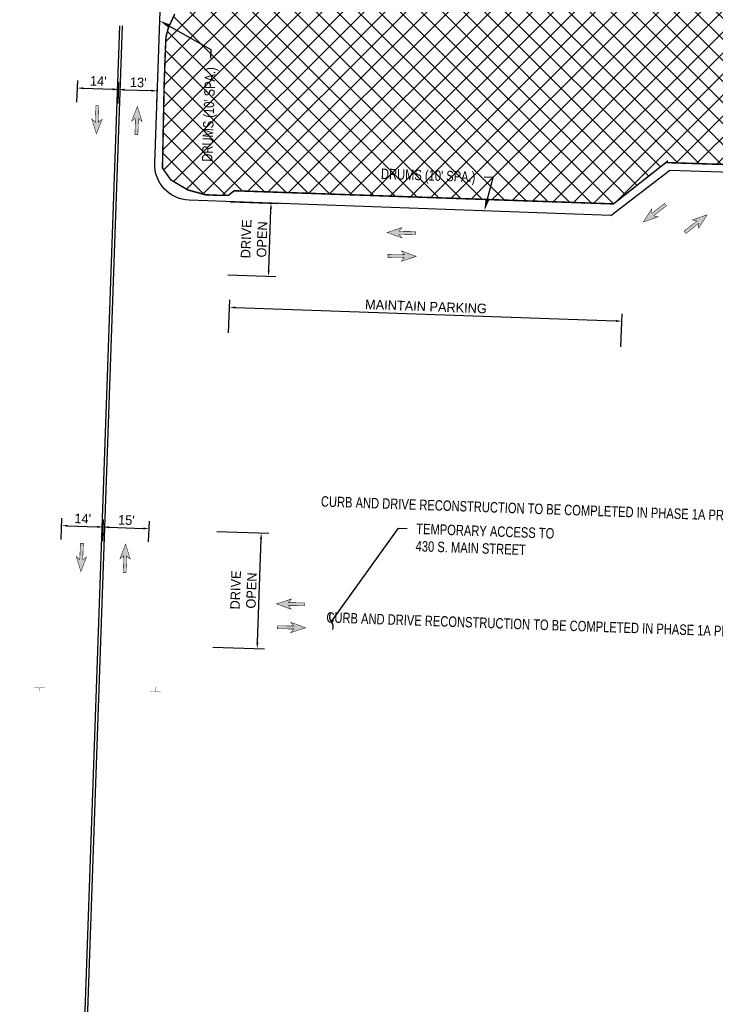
# Model space of a CAD drawing. Header units: feet. Extents: x 158973 to 164211, y 288317 to 289770.
# Tile 2 of 6: x 161371 to 161605, y 288625 to 288955. Entities that reach past the tile are written whole.
import ezdxf
from ezdxf import colors
from ezdxf.entities.mleader import LeaderData, LeaderLine
from ezdxf.math import Vec2, Vec3

# ---------------------------------------------------------------- set-up
doc = ezdxf.new("R2010")
doc.units = ezdxf.units.FT
doc.header["$MEASUREMENT"] = 0
for name, color, linetype in [('MT_P_Cells', 7, 'Continuous'), ('MT_P_Drums', 30, 'Continuous'), ('MT_P_Text', 7, 'Continuous'), ('MT_P_Work_Area', 30, 'Continuous'), ('PM_X_Edge_Line', 51, 'Continuous')]:
    doc.layers.add(name, color=color, linetype=linetype)
doc.styles.add('Slanted-Normal', font='font31.shx', dxfattribs={"height": 0.1})
doc.styles.get("Standard").update_dxf_attribs({"font": 'arial.ttf'})
doc.styles.add('Style-font31', font='font31.shx')
doc.linetypes.add('motdrum05', pattern='A,0,["●",Standard,S=0.167,R=0,X=-0.02,Y=-0.065],-0.25', length=0.25)
doc.linetypes.add('motdrum10', pattern='A,0,["●",Standard,S=0.167,R=0,X=-0.02,Y=-0.065],-0.5', length=0.5)
doc.dimstyles.new('COEC', dxfattribs={"dimscale": 13.9, "dimtxt": 0.18, "dimasz": 0.18, "dimexe": 0.18, "dimexo": 0.0625, "dimgap": 0.09, "dimtad": 1, "dimzin": 0, "dimdsep": 46, "dimtxsty": 'Standard', "dimcen": 0.09, "dimclrd": 256, "dimclre": 256, "dimclrt": 256, "dimaunit": 1, "dimadec": 4, "dimazin": 0, "dimtfac": 1, "dimtofl": 0, "dimtmove": 0, "dimatfit": 3, "dimfxl": 1, "dimtolj": 1, "dimtzin": 0, "dimlwd": -1, "dimlwe": -1, "dimarcsym": 0})

# ---------------------------------------------------------------- blocks, each defined once
blk = doc.blocks.new('*D1088')
at = {"layer": 'Defpoints', "color": 0, "transparency": 16777216}
for p in [(161399.26, 288784.9), (161385.12, 288779.7, 959.79), (161399.06, 288779.21, 959.79)]:
    blk.add_point(p, dxfattribs=at)
at = {"layer": 'MT_P_Text', "transparency": 16777216}
for p, q in [((161385.15, 288780.7), (161385.41, 288787.89)), ((161387.32, 288785.32), (161397.26, 288784.97)), ((161399.09, 288780.21), (161399.35, 288787.4))]:
    blk.add_line(p, q, dxfattribs=at)
for points in [[(161387.33, 288785.66), (161387.31, 288784.99), (161385.32, 288785.39)], [(161397.27, 288785.31), (161397.25, 288784.64), (161399.26, 288784.9)]]:
    blk.add_solid(points, dxfattribs=at)
at = {"layer": 'MT_P_Text', "transparency": 16777216, "insert": (161392.38, 288787.75), "char_height": 3.2, "attachment_point": 5, "rotation": 357.9834, "style": 'Style-font31'}
blk.add_mtext("\\A1;14'", dxfattribs=at)
blk = doc.blocks.new('*D1089')
at = {"layer": 'Defpoints', "color": 0, "transparency": 16777216}
for p in [(161414.68, 288784.36), (161399.07, 288779.47, 959.84), (161414.49, 288778.92, 959.84)]:
    blk.add_point(p, dxfattribs=at)
at = {"layer": 'MT_P_Text', "transparency": 16777216}
for p, q in [((161399.1, 288780.47), (161399.35, 288787.4)), ((161414.52, 288779.92), (161414.77, 288786.86)), ((161401.26, 288784.83), (161412.68, 288784.43))]:
    blk.add_line(p, q, dxfattribs=at)
for points in [[(161401.27, 288785.16), (161401.25, 288784.5), (161399.26, 288784.9)], [(161412.69, 288784.76), (161412.67, 288784.1), (161414.68, 288784.36)]]:
    blk.add_solid(points, dxfattribs=at)
at = {"layer": 'MT_P_Text', "transparency": 16777216, "insert": (161407.06, 288787.23), "char_height": 3.2, "attachment_point": 5, "rotation": 357.9834, "style": 'Style-font31'}
blk.add_mtext("\\A1;15'", dxfattribs=at)
blk = doc.blocks.new('*D1090')
at = {"layer": 'Defpoints', "color": 0, "transparency": 16777216}
for p in [(161404.43, 288931.76), (161390.4, 288926.56, 959.79), (161404.23, 288926.07, 959.79)]:
    blk.add_point(p, dxfattribs=at)
at = {"layer": 'MT_P_Text', "transparency": 16777216}
for p, q in [((161390.44, 288927.56), (161390.69, 288934.75)), ((161404.26, 288927.07), (161404.52, 288934.26)), ((161392.6, 288932.18), (161402.43, 288931.83))]:
    blk.add_line(p, q, dxfattribs=at)
for points in [[(161392.61, 288932.51), (161392.59, 288931.85), (161390.6, 288932.25)], [(161402.44, 288932.17), (161402.42, 288931.5), (161404.43, 288931.76)]]:
    blk.add_solid(points, dxfattribs=at)
at = {"layer": 'MT_P_Text', "transparency": 16777216, "insert": (161397.61, 288934.61), "char_height": 3.2, "attachment_point": 5, "rotation": 357.9834, "style": 'Style-font31'}
blk.add_mtext("\\A1;14'", dxfattribs=at)
blk = doc.blocks.new('*D1091')
at = {"layer": 'Defpoints', "color": 0, "transparency": 16777216}
for p in [(161417.42, 288931.31), (161404.23, 288926.07, 959.79), (161417.22, 288925.62, 959.79)]:
    blk.add_point(p, dxfattribs=at)
at = {"layer": 'MT_P_Text', "transparency": 16777216}
for p, q in [((161404.26, 288927.07), (161404.52, 288934.26)), ((161417.26, 288926.61), (161417.51, 288933.81)), ((161406.43, 288931.69), (161415.42, 288931.38))]:
    blk.add_line(p, q, dxfattribs=at)
for points in [[(161406.44, 288932.03), (161406.42, 288931.36), (161404.43, 288931.76)], [(161415.43, 288931.71), (161415.41, 288931.04), (161417.42, 288931.31)]]:
    blk.add_solid(points, dxfattribs=at)
at = {"layer": 'MT_P_Text', "transparency": 16777216, "insert": (161411.02, 288934.13), "char_height": 3.2, "attachment_point": 5, "rotation": 357.9834, "style": 'Style-font31'}
blk.add_mtext("\\A1;13'", dxfattribs=at)
blk = doc.blocks.new('*D1119')
at = {"layer": 'Defpoints', "color": 0, "transparency": 16777216}
for p in [(161573.44, 288854.01), (161441.33, 288849.05, 957.25), (161573.11, 288844.41, 957.25)]:
    blk.add_point(p, dxfattribs=at)
at = {"layer": 'MT_P_Text', "transparency": 16777216}
for p, q in [((161441.36, 288850.05), (161441.75, 288861.15)), ((161443.66, 288858.58), (161571.45, 288854.08)), ((161573.14, 288845.41), (161573.53, 288856.51))]:
    blk.add_line(p, q, dxfattribs=at)
for points in [[(161443.68, 288858.91), (161443.65, 288858.24), (161441.66, 288858.65)], [(161571.46, 288854.41), (161571.43, 288853.74), (161573.44, 288854.01)]]:
    blk.add_solid(points, dxfattribs=at)
at = {"layer": 'MT_P_Text', "transparency": 16777216, "insert": (161507.65, 288858.93), "char_height": 3.2, "attachment_point": 5, "rotation": 357.9835, "style": 'Style-font31'}
blk.add_mtext('\\A1;MAINTAIN PARKING', dxfattribs=at)
blk = doc.blocks.new('*D1120')
at = {"layer": 'Defpoints', "color": 0, "transparency": 16777216}
for p in [(161440.95, 288894.14, 956.87), (161455.64, 288893.62), (161440.07, 288869.61, 956.87)]:
    blk.add_point(p, dxfattribs=at)
at = {"layer": 'MT_P_Text', "transparency": 16777216}
for p, q in [((161441.95, 288894.11), (161458.14, 288893.53)), ((161454.83, 288871.08), (161455.57, 288891.62)), ((161441.07, 288869.57), (161457.26, 288868.99))]:
    blk.add_line(p, q, dxfattribs=at)
for points in [[(161455.24, 288891.63), (161455.91, 288891.61), (161455.64, 288893.62)], [(161454.5, 288871.09), (161455.17, 288871.07), (161454.76, 288869.08)]]:
    blk.add_solid(points, dxfattribs=at)
at = {"layer": 'MT_P_Text', "transparency": 16777216, "insert": (161449.94, 288881.54), "char_height": 3.2, "attachment_point": 5, "rotation": 87.9403, "style": 'Style-font31'}
blk.add_mtext('\\A1;DRIVE\\POPEN', dxfattribs=at)
blk = doc.blocks.new('_Dot')
at = {"color": 0, "linetype": 'ByBlock', "lineweight": -2}
blk.add_line((-0.5, 0), (-1, 0), dxfattribs=at)
at = {"color": 0, "linetype": 'ByBlock', "const_width": 0.5}
blk.add_lwpolyline([(-0.25, 0, 1), (0.25, 0, 1)], format="xyb", close=True, dxfattribs=at)
blk = doc.blocks.new('*D1122')
at = {"layer": 'Defpoints', "color": 0, "transparency": 16777216}
for p in [(161436.39, 288783.47, 957.27), (161452.34, 288782.91), (161435.03, 288744.66, 957.27)]:
    blk.add_point(p, dxfattribs=at)
at = {"layer": 'MT_P_Text', "transparency": 16777216}
for p, q in [((161437.39, 288783.44), (161454.84, 288782.82)), ((161451.04, 288746.1), (161452.27, 288780.91)), ((161436.03, 288744.63), (161453.47, 288744.01))]:
    blk.add_line(p, q, dxfattribs=at)
for points in [[(161451.94, 288780.93), (161452.6, 288780.9), (161452.34, 288782.91)], [(161450.71, 288746.11), (161451.38, 288746.09), (161450.97, 288744.1)]]:
    blk.add_solid(points, dxfattribs=at)
at = {"layer": 'MT_P_Text', "transparency": 16777216, "insert": (161446.39, 288763.69), "char_height": 3.2, "attachment_point": 5, "rotation": 87.9834, "style": 'Style-font31'}
blk.add_mtext('\\A1;DRIVE\\POPEN', dxfattribs=at)
blk = doc.blocks.new('_Integral')
at = {"color": 0, "linetype": 'ByBlock', "lineweight": -2}
for centre, start, end in [((0.445, -0.091), 102, 168), ((-0.445, 0.091), 282, 348)]:
    blk.add_arc(centre, 0.454, start, end, dxfattribs=at)

msp = doc.modelspace()

# ---------------------------------------------------------------- hatches: boundary and pattern name
at = {"layer": 'MT_P_Cells', "true_color": 0x00b3b3}
h = msp.add_hatch(color=132, dxfattribs=at)
h.dxf.hatch_style = 1
h.paths.add_polyline_path([(161396.982, 288916.822), (161398.893, 288921.758), (161397.622, 288920.802), (161397.816, 288926.298), (161396.816, 288926.334), (161396.623, 288920.837), (161395.422, 288921.88)])
h = msp.add_hatch(color=132, dxfattribs=at)
h.dxf.hatch_style = 1
h.paths.add_polyline_path([(161410.735, 288926.101), (161408.824, 288921.165), (161410.094, 288922.121), (161409.901, 288916.624), (161410.9, 288916.589), (161411.094, 288922.085), (161412.294, 288921.043)])
h = msp.add_hatch(color=132, dxfattribs=at)
h.dxf.hatch_style = 1
h.paths.add_polyline_path([(161580.643, 288887.287), (161585.644, 288889.019), (161584.094, 288889.371), (161588.413, 288892.776), (161587.794, 288893.561), (161583.475, 288890.156), (161583.495, 288891.746)])
h = msp.add_hatch(color=132, dxfattribs=at)
h.dxf.hatch_style = 1
h.paths.add_polyline_path([(161602.085, 288889.711), (161597.084, 288887.978), (161598.634, 288887.627), (161594.315, 288884.221), (161594.934, 288883.436), (161599.253, 288886.841), (161599.233, 288885.251)])
h = msp.add_hatch(color=132, dxfattribs=at)
h.dxf.hatch_style = 1
h.paths.add_polyline_path([(161494.591, 288883.787), (161499.557, 288881.956), (161498.581, 288883.211), (161504.08, 288883.106), (161504.099, 288884.106), (161498.6, 288884.211), (161499.624, 288885.427)])
h = msp.add_hatch(color=132, dxfattribs=at)
h.dxf.hatch_style = 1
h.paths.add_polyline_path([(161504.399, 288875.756), (161499.433, 288877.587), (161500.409, 288876.332), (161494.91, 288876.437), (161494.891, 288875.437), (161500.39, 288875.332), (161499.366, 288874.116)])
h = msp.add_hatch(color=132, dxfattribs=at)
h.dxf.hatch_style = 1
h.paths.add_polyline_path([(161391.754, 288769.961), (161393.665, 288774.897), (161392.395, 288773.941), (161392.588, 288779.438), (161391.589, 288779.473), (161391.396, 288773.977), (161390.195, 288775.019)])
h = msp.add_hatch(color=132, dxfattribs=at)
h.dxf.hatch_style = 1
h.paths.add_polyline_path([(161406.777, 288779.195), (161404.866, 288774.26), (161406.136, 288775.216), (161405.943, 288769.719), (161406.942, 288769.684), (161407.136, 288775.18), (161408.336, 288774.137)])
h = msp.add_hatch(color=132, dxfattribs=at)
h.dxf.hatch_style = 1
h.paths.add_polyline_path([(161457.445, 288759.12), (161462.411, 288757.289), (161461.434, 288758.544), (161466.933, 288758.439), (161466.952, 288759.439), (161461.453, 288759.544), (161462.477, 288760.761)])
h = msp.add_hatch(color=132, dxfattribs=at)
h.dxf.hatch_style = 1
h.paths.add_polyline_path([(161467.252, 288751.09), (161462.286, 288752.921), (161463.262, 288751.666), (161457.763, 288751.77), (161457.744, 288750.77), (161463.243, 288750.666), (161462.22, 288749.449)])
at = {"layer": 'MT_P_Work_Area'}
h = msp.add_hatch(dxfattribs=at)
h.set_pattern_fill('ANSI37', color=247, scale=40)
h.set_pattern_definition([(45, (-773.94, -108.3524), (-3.535533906, 3.535533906), []), (135, (-773.94, -108.3524), (-3.535533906, -3.535533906), [])])
edge = h.paths.add_edge_path()
edge.add_line((161647.369, 289006.97), (161651.203, 289113.129))
edge.add_line((161651.203, 289113.129), (161653.661, 289139.631))
edge.add_line((161653.661, 289139.631), (161642.668, 289140.028))
edge.add_line((161642.668, 289140.028), (161643.258, 289114.801))
edge.add_line((161643.258, 289114.801), (161639.427, 289008.717))
edge.add_arc((161602.042, 288819.883), 192.5, 78.80163, 85.17178)
edge.add_arc((161623.421, 289072.981), 61.5, 208.69835, 265.17178, ccw=False)
edge.add_arc((161489.654, 288999.751), 91, 28.69835, 44.39664)
edge.add_line((161554.675, 289063.417), (161558.247, 289066.915))
edge.add_line((161558.247, 289066.915), (161521.997, 289078.19))
edge.add_line((161521.997, 289078.19), (161519.343, 289074.038))
edge.add_arc((161489.654, 288999.751), 80, 68.21608, 86.11997)
edge.add_arc((161498.958, 289136.936), 57.5, 225.70636, 266.11997, ccw=False)
edge.add_line((161458.804, 289095.779), (161438.906, 289072.915))
edge.add_line((161438.906, 289072.915), (161429.686, 289083.763))
edge.add_line((161429.686, 289083.763), (161424.644, 289082.044))
edge.add_line((161424.644, 289082.044), (161423.84, 289059.05))
edge.add_line((161423.84, 289059.05), (161422.861, 289027.28))
edge.add_line((161422.861, 289027.28), (161422.702, 289023.688))
edge.add_line((161422.702, 289023.688), (161422.948, 289021.486))
edge.add_line((161422.948, 289021.486), (161424.091, 289016.861))
edge.add_line((161424.091, 289016.861), (161424.877, 289014.711))
edge.add_line((161424.877, 289014.711), (161426.927, 289010.994))
edge.add_line((161426.927, 289010.994), (161429.023, 289008.442))
edge.add_line((161429.023, 289008.442), (161431.396, 289006.239))
edge.add_line((161431.396, 289006.239), (161432.647, 289005.287))
edge.add_line((161432.647, 289005.287), (161433.136, 289004.968))
edge.add_line((161433.136, 289004.968), (161434.425, 289004.199))
edge.add_line((161434.425, 289004.199), (161435.429, 289003.742))
edge.add_line((161435.429, 289003.742), (161441.136, 289003.247))
edge.add_line((161441.136, 289003.247), (161438.632, 288968.724))
edge.add_line((161438.632, 288968.724), (161435.07, 288967.425))
edge.add_line((161435.07, 288967.425), (161430.868, 288965.111))
edge.add_line((161430.868, 288965.111), (161427.561, 288962.542))
edge.add_line((161427.561, 288962.542), (161424.683, 288959.354))
edge.add_line((161424.683, 288959.354), (161423.285, 288957.128))
edge.add_line((161423.285, 288957.128), (161421.127, 288952.418))
edge.add_line((161421.127, 288952.418), (161420.35, 288949.487))
edge.add_line((161420.35, 288949.487), (161420.126, 288944.929))
edge.add_line((161420.126, 288944.929), (161419.724, 288933.357))
edge.add_line((161419.724, 288933.357), (161419.16, 288905.408))
edge.add_line((161419.16, 288905.408), (161421.97, 288901.428))
edge.add_line((161421.97, 288901.428), (161427.711, 288898.039))
edge.add_line((161427.711, 288898.039), (161433.619, 288896.433))
edge.add_line((161433.619, 288896.433), (161437.473, 288896.271))
edge.add_line((161437.473, 288896.271), (161441.347, 288896.271))
edge.add_line((161441.347, 288896.271), (161443.258, 288897.784))
edge.add_line((161443.258, 288897.784), (161455.968, 288897.344))
edge.add_line((161455.968, 288897.344), (161570.625, 288893.373))
edge.add_line((161570.625, 288893.373), (161582.155, 288902.465))
edge.add_line((161582.155, 288902.465), (161588.681, 288907.61))
edge.add_line((161588.681, 288907.61), (161588.73, 288907.219))
edge.add_line((161588.73, 288907.219), (161675.584, 288904.389))
edge.add_line((161675.584, 288904.389), (161675.451, 288900.603))
edge.add_line((161675.451, 288900.603), (161690.779, 288900.067))
edge.add_arc((161593.969, 288796.183), 142, 35.29528, 47.0187, ccw=False)
edge.add_line((161709.867, 288878.229), (161710.698, 288862.609))
edge.add_line((161710.698, 288862.609), (161716.959, 288857.661))
edge.add_line((161716.959, 288857.661), (161717.121, 288854.705))
edge.add_line((161717.121, 288854.705), (161721.281, 288854.934))
edge.add_line((161721.281, 288854.934), (161722.584, 288829.96))
edge.add_line((161722.584, 288829.96), (161724.406, 288828.189))
edge.add_line((161724.406, 288828.189), (161724.501, 288827.026))
edge.add_line((161724.501, 288827.026), (161722.706, 288826.878))
edge.add_arc((162479.841, 288889.253), 759.7, 184.709565, 195.547528)
edge.add_line((161747.94, 288685.625), (161757.042, 288642.68))
edge.add_line((161757.042, 288642.68), (161760.747, 288643.188))
edge.add_line((161760.747, 288643.188), (161765.339, 288645.167))
edge.add_line((161765.339, 288645.167), (161776.366, 288650.641))
edge.add_line((161776.366, 288650.641), (161774.057, 288657.543))
edge.add_line((161774.057, 288657.543), (161768.406, 288676.034))
edge.add_line((161768.406, 288676.034), (161770.801, 288676.752))
edge.add_arc((162479.841, 288889.253), 740.2, 190.405261, 196.68363, ccw=False)
edge.add_line((161751.814, 288755.566), (161755.748, 288756.289))
edge.add_arc((162479.841, 288889.253), 736.2, 189.927357, 190.405261, ccw=False)
edge.add_line((161754.665, 288762.333), (161762.293, 288763.668))
edge.add_line((161762.293, 288763.668), (161761.081, 288773.602))
edge.add_line((161761.081, 288773.602), (161759.105, 288773.284))
edge.add_line((161759.105, 288773.284), (161756.617, 288793.676))
edge.add_line((161756.617, 288793.676), (161762.875, 288794.503))
edge.add_arc((162479.841, 288889.253), 723.2, 177.931615, 187.528284, ccw=False)
edge.add_line((161757.113, 288915.355), (161762.7, 289070.052))
edge.add_line((161762.7, 289070.052), (161762.88, 289075.049))
edge.add_line((161762.88, 289075.049), (161743.809, 289075.738))
edge.add_line((161743.809, 289075.738), (161743.149, 289075.761))
edge.add_line((161743.149, 289075.761), (161744.025, 289100.011))
edge.add_line((161744.025, 289100.011), (161738.778, 289100.2))
edge.add_line((161738.778, 289100.2), (161738.221, 289085.391))
edge.add_line((161738.221, 289085.391), (161737.154, 289085.398))
edge.add_line((161737.154, 289085.398), (161729.235, 289087.8))
edge.add_line((161729.235, 289087.8), (161729.97, 289105.842))
edge.add_line((161729.97, 289105.842), (161730.129, 289111.839))
edge.add_line((161730.129, 289111.839), (161722.132, 289112.052))
edge.add_line((161722.132, 289112.052), (161721.973, 289106.054))
edge.add_line((161721.973, 289106.054), (161722.31, 289089.996))
edge.add_line((161722.31, 289089.996), (161721.743, 289074.296))
edge.add_arc((161686.766, 289075.56), 35, 339.03848, 357.93162, ccw=False)
edge.add_line((161719.449, 289063.039), (161710.763, 289040.363))
edge.add_arc((161619.793, 289075.213), 97.417, 320.19032, 339.03848, ccw=False)
edge.add_line((161694.626, 289012.843), (161688.989, 289006.091))
edge.add_arc((161674.787, 289017.946), 18.5, 249.83273, 320.14535, ccw=False)
edge.add_arc((161602.042, 288819.883), 192.5, 69.83273, 76.38102)

# ---------------------------------------------------------------- linework, layer by layer
at = {"layer": 'MT_P_Cells', "const_width": 0.16, "flags": 128}
for points, elevation in [([(161396.982, 288916.822), (161398.893, 288921.758), (161397.622, 288920.802), (161397.816, 288926.298), (161396.816, 288926.334), (161396.623, 288920.837), (161395.422, 288921.88), (161396.982, 288916.822)], 959.607), ([(161410.735, 288926.101), (161408.824, 288921.165), (161410.094, 288922.121), (161409.901, 288916.624), (161410.9, 288916.589), (161411.094, 288922.085), (161412.294, 288921.043), (161410.735, 288926.101)], 959.656), ([(161494.591, 288883.787), (161499.557, 288881.956), (161498.581, 288883.211), (161504.08, 288883.106), (161504.099, 288884.106), (161498.6, 288884.211), (161499.624, 288885.427), (161494.591, 288883.787)], 2.662), ([(161504.399, 288875.756), (161499.433, 288877.587), (161500.409, 288876.332), (161494.91, 288876.437), (161494.891, 288875.437), (161500.39, 288875.332), (161499.366, 288874.116), (161504.399, 288875.756)], 2.662), ([(161391.754, 288769.961), (161393.665, 288774.897), (161392.395, 288773.941), (161392.588, 288779.438), (161391.589, 288779.473), (161391.396, 288773.977), (161390.195, 288775.019), (161391.754, 288769.961)], 959.789), ([(161406.777, 288779.195), (161404.866, 288774.26), (161406.136, 288775.216), (161405.943, 288769.719), (161406.942, 288769.684), (161407.136, 288775.18), (161408.336, 288774.137), (161406.777, 288779.195)], 959.838), ([(161457.445, 288759.12), (161462.411, 288757.289), (161461.434, 288758.544), (161466.933, 288758.439), (161466.952, 288759.439), (161461.453, 288759.544), (161462.477, 288760.761), (161457.445, 288759.12)], 2.662), ([(161467.252, 288751.09), (161462.286, 288752.921), (161463.262, 288751.666), (161457.763, 288751.77), (161457.744, 288750.77), (161463.243, 288750.666), (161462.22, 288749.449), (161467.252, 288751.09)], 2.662)]:
    msp.add_lwpolyline(points, dxfattribs=dict(at, elevation=elevation))
for points in [[(161580.643, 288887.287), (161585.644, 288889.019), (161584.094, 288889.371), (161588.413, 288892.776), (161587.794, 288893.561), (161583.475, 288890.156), (161583.495, 288891.746), (161580.643, 288887.287)], [(161602.085, 288889.711), (161597.084, 288887.978), (161598.634, 288887.627), (161594.315, 288884.221), (161594.934, 288883.436), (161599.253, 288886.841), (161599.233, 288885.251), (161602.085, 288889.711)]]:
    msp.add_lwpolyline(points, dxfattribs=at)
at = {"layer": 'MT_P_Cells', "color": 1, "const_width": 0.1, "elevation": 960.563, "flags": 128}
for points in [[(161376.154, 288731.16), (161379.575, 288731.039)], [(161377.805, 288729.408), (161377.864, 288731.1)], [(161415.106, 288729.788), (161418.527, 288729.668)], [(161416.876, 288731.419), (161416.816, 288729.728)]]:
    msp.add_lwpolyline(points, dxfattribs=at)
at = {"layer": 'MT_P_Drums', "linetype": 'motdrum10', "flags": 128}
msp.add_lwpolyline([(161428.128, 288894.606, -0.4139934), (161416.567, 288907.02), (161423.196, 289095.297)], format="xyb", dxfattribs=at)
at = {"layer": 'MT_P_Drums', "linetype": 'motdrum05', "flags": 128}
for points in [[(161569.694, 288889.515), (161589.54, 288904.691), (161662.678, 288902.308), (161675.363, 288898.105), (161689.609, 288897.606), (161707.416, 288877.234), (161708.262, 288861.348), (161718.879, 288843.097)], [(161569.694, 288889.515), (161428.128, 288894.606)]]:
    msp.add_lwpolyline(points, dxfattribs=at)
at = {"layer": 'MT_P_Work_Area', "const_width": 0.5, "flags": 128}
msp.add_lwpolyline([(161675.584, 288904.389), (161588.73, 288907.219), (161588.681, 288907.61), (161582.155, 288902.465), (161570.625, 288893.373), (161455.968, 288897.344), (161443.258, 288897.784), (161441.347, 288896.271), (161437.473, 288896.271), (161433.619, 288896.433), (161427.711, 288898.039), (161421.97, 288901.428), (161419.16, 288905.408), (161419.724, 288933.357), (161420.126, 288944.929), (161420.35, 288949.487), (161421.127, 288952.418), (161423.285, 288957.128)], dxfattribs=at)
at = {"layer": 'PM_X_Edge_Line', "flags": 128}
for points in [[(161404.683, 288953.144), (161385.989, 288422.234)], [(161405.682, 288953.109), (161386.988, 288422.199)]]:
    msp.add_lwpolyline(points, dxfattribs=at)

# ---------------------------------------------------------------- dimensions: what is measured, and where the dimension line sits
at = {"layer": 'MT_P_Text'}
for p1, p2, distance, text, picture, middle in [((161390.402, 288926.559, 959.607), (161404.23, 288926.073, 959.607), 5.695, "14'", '*D1090', (161397.608, 288934.606, -0.182)), ((161404.23, 288926.073, 959.607), (161417.222, 288925.615, 959.607), 5.695, "13'", '*D1091', (161411.018, 288934.134, -0.182)), ((161440.068, 288869.61, 959.536), (161440.95, 288894.145, 959.536), -14.704, 'DRIVE\\POPEN', '*D1120', (161449.941, 288881.538, 2.662)), ((161441.327, 288849.047, 959.913), (161573.107, 288844.407, 959.913), 9.606, 'MAINTAIN PARKING', '*D1119', (161507.646, 288858.925, 2.662)), ((161385.119, 288779.701, 959.789), (161399.059, 288779.21, 959.789), 5.695, "14'", '*D1088', (161392.381, 288787.746)), ((161399.068, 288779.467, 959.838), (161414.486, 288778.924, 959.838), 5.438, "15'", '*D1089', (161407.06, 288787.229)), ((161435.027, 288744.663, 959.934), (161436.394, 288783.474, 959.934), -15.956, 'DRIVE\\POPEN', '*D1122', (161446.393, 288763.692, 2.662))]:
    dim = msp.add_aligned_dim(p1=p1, p2=p2, distance=distance, text=text, dimstyle='COEC', override={"dimscale": 20, "dimtxt": 0.16, "dimasz": 0.1, "dimexe": 0.125, "dimexo": 0.05, "dimgap": 0.05, "dimtxsty": 'Style-font31'}, dxfattribs=at)
    dim.commit()
    dim.dimension.update_dxf_attribs({"geometry": picture, "text_midpoint": middle})

# ---------------------------------------------------------------- leaders
ml = msp.add_multileader_mtext('Standard', dxfattribs=at)
ml.set_content("{\\W0.8;DRUMS (10' SPA.)}", color=256, style='Slanted-Normal')
ml.set_leader_properties()
ml.build(insert=Vec2(0, 0))
ml.multileader.update_dxf_attribs({"dogleg_length": 0.1, "arrow_head_size": 3.75, "scale": 30})
ctx = ml.context
ctx.base_point, ctx.scale, ctx.char_height, ctx.arrow_head_size, ctx.landing_gap_size, ctx.plane_origin, ctx.plane_x_axis, ctx.plane_y_axis = Vec3(161433.936, 288902.246), 30, 3.4998, 3.75, 3, Vec3(161487.942, 288858.06), Vec3(0.0351889, 0.9993807), Vec3(-0.9993807, 0.0351889)
ctx.text_align_type = 2
notes = []
notes.append((ctx, [(1, (1, 1, 0), (161435.45, 288945.24), (-0.0351889, -0.9993807), 3, [(0, [(161418.25, 288954.834)], 0, [])])]))
ctx.mtext.insert, ctx.mtext.text_direction, ctx.mtext.rotation, ctx.mtext.alignment, ctx.mtext.flow_direction = Vec3(161433.49, 288939.305), Vec3(0.0351889, 0.9993807), 1.5356002, 3, 5
ml = msp.add_multileader_mtext('Standard', dxfattribs=at)
ml.set_content("{\\W0.8;DRUMS (10' SPA.)}", color=256, style='Slanted-Normal')
ml.set_leader_properties()
ml.build(insert=Vec2(0, 0))
ml.multileader.update_dxf_attribs({"dogleg_length": 0.1, "arrow_head_size": 3.75, "scale": 30})
ctx = ml.context
ctx.base_point, ctx.scale, ctx.char_height, ctx.arrow_head_size, ctx.landing_gap_size, ctx.plane_origin, ctx.plane_x_axis, ctx.plane_y_axis = Vec3(161487.241, 288903.701), 30, 3.4998, 3.75, 3, Vec3(161443.085, 288849.669), Vec3(0.9994009, -0.0346093), Vec3(0.0346093, 0.9994009)
ctx.text_align_type = 2
notes.append((ctx, [(1, (1, 1, 0), (161530.235, 288902.212), (-0.9994009, 0.0346093), 3, [(0, [(161527.261, 288891.041)], 0, [])])]))
ctx.mtext.insert, ctx.mtext.text_direction, ctx.mtext.rotation, ctx.mtext.alignment, ctx.mtext.flow_direction = Vec3(161524.299, 288904.169), Vec3(0.9994009, -0.0346093), 6.2485691, 3, 5
ml = msp.add_multileader_mtext('Standard', dxfattribs=at)
ml.set_content('{\\W0.8;CURB AND DRIVE RECONSTRUCTION TO BE COMPLETED IN PHASE 1A PRIOR TO CLOSING U.S. 68 FOR PHASE 1B}', color=256, style='Slanted-Normal')
ml.set_leader_properties()
ml.set_arrow_properties(name='DOT')
ml.build(insert=Vec2(0, 0))
ml.multileader.update_dxf_attribs({"dogleg_length": 0.1, "arrow_head_size": 1.5, "scale": 30})
ctx = ml.context
ctx.base_point, ctx.scale, ctx.char_height, ctx.arrow_head_size, ctx.landing_gap_size, ctx.plane_origin, ctx.plane_x_axis, ctx.plane_y_axis = Vec3(161591.481, 288789.412), 30, 3.4998, 1.5, 3, Vec3(161598.107, 288730.178), Vec3(0.9994009, -0.0346093), Vec3(0.0346093, 0.9994009)
ctx.text_align_type = 2
notes.append((ctx, [(1, (1, 1, 0), (161686.286, 288786.129), (-0.9994009, 0.0346093), 3, [(0, [(161695.858, 288794.403)], 0, [])])]))
ctx.mtext.insert, ctx.mtext.text_direction, ctx.mtext.rotation, ctx.mtext.width, ctx.mtext.alignment, ctx.mtext.flow_direction = Vec3(161680.35, 288788.086), Vec3(0.9994009, -0.0346093), 6.2485691, 90.28473, 3, 5
ml = msp.add_multileader_mtext('Standard', dxfattribs=at)
ml.set_content('{\\W0.8;CURB AND DRIVE RECONSTRUCTION TO BE COMPLETED IN PHASE 1A PRIOR TO CLOSING U.S. 68 FOR PHASE 1B}', color=256, style='Slanted-Normal')
ml.set_leader_properties()
ml.set_arrow_properties(name='DOT')
ml.build(insert=Vec2(0, 0))
ml.multileader.update_dxf_attribs({"dogleg_length": 0.1, "arrow_head_size": 1.5, "scale": 30})
ctx = ml.context
ctx.base_point, ctx.scale, ctx.char_height, ctx.arrow_head_size, ctx.landing_gap_size, ctx.plane_origin, ctx.plane_x_axis, ctx.plane_y_axis = Vec3(161593.321, 288750.486), 30, 3.4998, 1.5, 3, Vec3(161608.48, 288666.428), Vec3(0.9994009, -0.0346093), Vec3(0.0346093, 0.9994009)
ctx.text_align_type = 2
notes.append((ctx, [(1, (1, 1, 0), (161688.126, 288747.202), (-0.9994009, 0.0346093), 3, [(0, [(161706.232, 288730.654)], 0, [])])]))
ctx.mtext.insert, ctx.mtext.text_direction, ctx.mtext.rotation, ctx.mtext.width, ctx.mtext.alignment, ctx.mtext.flow_direction = Vec3(161682.19, 288749.159), Vec3(0.9994009, -0.0346093), 6.2485691, 90.28473, 3, 5
ml = msp.add_multileader_mtext('Standard', dxfattribs=at)
ml.set_content('{\\W0.8;TEMPORARY ACCESS TO \\P430 S. MAIN STREET}', color=256, style='Slanted-Normal')
ml.set_leader_properties()
ml.set_arrow_properties(name='INTEGRAL')
ml.build(insert=Vec2(0, 0))
ml.multileader.update_dxf_attribs({"dogleg_length": 0.1, "arrow_head_size": 5.4, "scale": 30})
ctx = ml.context
ctx.base_point, ctx.scale, ctx.char_height, ctx.arrow_head_size, ctx.landing_gap_size, ctx.plane_origin, ctx.plane_x_axis, ctx.plane_y_axis = Vec3(161501.391, 288784.456), 30, 3.4998, 5.4, 3, Vec3(161497.737, 288726.145), Vec3(0.9994009, -0.0346093), Vec3(0.0346093, 0.9994009)
notes.append((ctx, [(0, (1, 1, 0), (161498.392, 288784.56), (0.9994009, -0.0346093), 3, [(0, [(161475.88, 288753.148)], 0, [])])]))
ctx.mtext.insert, ctx.mtext.text_direction, ctx.mtext.rotation, ctx.mtext.width, ctx.mtext.flow_direction = Vec3(161504.449, 288786.101), Vec3(0.9994009, -0.0346093), 6.2485691, 90.28473, 5
for ctx, leaders in notes:
    for number, flags, end, landing, length, lines in leaders:
        leader = LeaderData()
        leader.index, (leader.has_last_leader_line, leader.has_dogleg_vector, leader.attachment_direction) = number, flags
        leader.last_leader_point, leader.dogleg_vector, leader.dogleg_length = Vec3(end), Vec3(landing), length
        for number, points, colour, breaks in lines:
            line = LeaderLine()
            line.index, line.vertices, line.color, line.breaks = number, Vec3.list(points), colors.encode_raw_color(colour), breaks
            leader.lines.append(line)
        ctx.leaders.append(leader)

doc.saveas('drawing.dxf')
